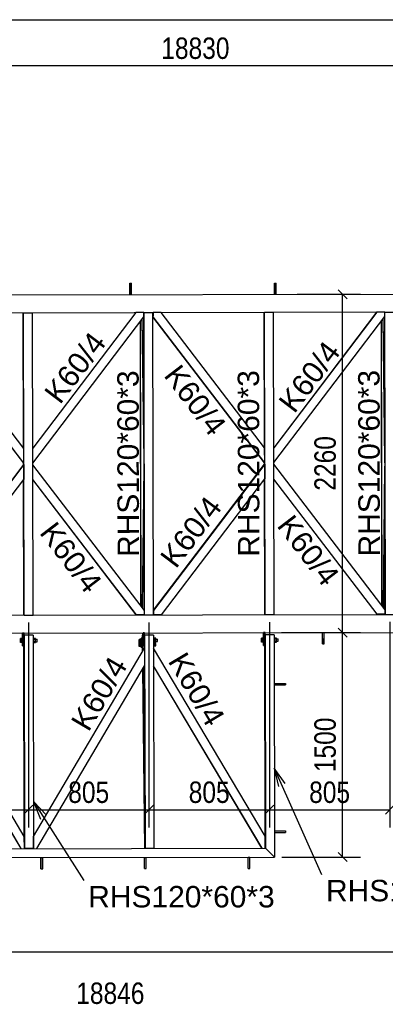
# Model space of a CAD drawing. Header units: millimetres. Extents: x 30 to 208467, y 44 to 15445.
# Tile 53 of 61: x 151776 to 154220, y 3646 to 10223. Entities that reach past the tile are written whole.
import ezdxf

# ---------------------------------------------------------------- set-up
doc = ezdxf.new("R2010")
doc.units = ezdxf.units.MM
doc.styles.add('Arial', font='ARIAL.TTF', dxfattribs={"height": 0.2})
doc.styles.add('Arial Narrow', font='ARIALN.TTF', dxfattribs={"height": 0.2})

# ---------------------------------------------------------------- blocks, each defined once
blk = doc.blocks.new('Bolt-59860 - 14199')
at = {"color": 7}
for p, q in [((151781.8, 6082.9), (151782, 6089.8)), ((151781.8, 6069), (151781.8, 6082.9)), ((151782, 6062.1), (151781.8, 6069)), ((151792.7, 6089.8), (151782, 6089.8)), ((151782, 6089.8), (151782.1, 6082.9)), ((151782.2, 6069), (151782, 6062.1)), ((151782.8, 6062.1), (151782, 6062.1)), ((151782.1, 6082.9), (151782.6, 6082.9)), ((151782.1, 6082.9), (151782.2, 6069)), ((151782.2, 6069), (151782.6, 6069)), ((151782.6, 6082.9), (151782.7, 6089.8)), ((151782.6, 6069), (151782.6, 6082.9)), ((151782.8, 6062.1), (151782.6, 6069)), ((151782.7, 6089.8), (151782.9, 6082.9)), ((151782.9, 6069), (151782.8, 6062.1)), ((151792.8, 6062.1), (151782.8, 6062.1)), ((151792.9, 6082.9), (151782.9, 6082.9)), ((151782.9, 6082.9), (151782.9, 6069)), ((151792.9, 6069.1), (151782.9, 6069)), ((151791.9, 6089.8), (151792, 6091)), ((151792, 6091), (151792, 6089.8)), ((151795.7, 6091), (151792, 6091)), ((151792, 6061), (151792, 6062.1)), ((151792, 6061), (151792.1, 6062.1)), ((151792, 6061), (151792.8, 6061)), ((151792.7, 6089.8), (151792.7, 6091)), ((151792.7, 6091), (151792.8, 6089)), ((151792.9, 6082.9), (151792.7, 6089.8)), ((151792.8, 6061), (151792.7, 6062.1)), ((151792.8, 6089), (151792.9, 6083.5)), ((151792.8, 6062.1), (151792.9, 6069.1)), ((151792.9, 6063), (151792.8, 6061)), ((151792.8, 6061), (151795.8, 6061)), ((151792.9, 6083.5), (151792.9, 6076)), ((151792.9, 6069.1), (151792.9, 6082.9)), ((151792.9, 6076), (151792.9, 6068.5)), ((151792.9, 6068.5), (151792.9, 6063)), ((151794.9, 6094.8), (151795, 6095.5)), ((151794.9, 6092.7), (151794.9, 6094.8)), ((151794.9, 6091), (151794.9, 6092.7)), ((151794.9, 6059.3), (151794.9, 6061)), ((151795, 6057.2), (151794.9, 6059.3)), ((151795, 6095.5), (151795, 6094.8)), ((151795, 6094.8), (151795, 6092.7)), ((151795, 6092.7), (151795.1, 6091)), ((151795.1, 6057.2), (151795, 6056.5)), ((151795, 6056.5), (151795, 6057.2)), ((151795.1, 6061), (151795.1, 6059.3)), ((151795.1, 6059.3), (151795.1, 6057.2)), ((151795.6, 6092.7), (151795.7, 6094.8)), ((151795.6, 6091), (151795.6, 6092.7)), ((151795.7, 6094.8), (151795.7, 6095.5)), ((151795.7, 6095.5), (151795.8, 6094.8)), ((151795.8, 6089), (151795.7, 6091)), ((151795.7, 6059.3), (151795.7, 6061)), ((151795.7, 6057.2), (151795.7, 6059.3)), ((151795.8, 6056.5), (151795.7, 6057.2)), ((151795.8, 6094.8), (151795.8, 6092.7)), ((151795.8, 6092.7), (151795.8, 6089.6)), ((151795.8, 6089.6), (151795.8, 6087.2)), ((151795.9, 6083.5), (151795.8, 6089)), ((151795.8, 6061), (151795.9, 6063)), ((151795.9, 6059.3), (151795.8, 6057.2)), ((151795.8, 6057.2), (151795.8, 6056.5)), ((151795.9, 6076), (151795.9, 6083.5)), ((151795.9, 6068.5), (151795.9, 6076)), ((151795.9, 6063), (151795.9, 6068.5)), ((151795.9, 6064.8), (151795.9, 6062.4)), ((151795.9, 6062.4), (151795.9, 6059.3)), ((151866.1, 6091.1), (151868.7, 6091.1)), ((151866.2, 6061.1), (151868.8, 6061.1)), ((151868.8, 6089.1), (151868.7, 6091.1)), ((151881.7, 6090), (151868.8, 6090)), ((151868.9, 6083.6), (151868.8, 6089.1)), ((151868.8, 6061.1), (151868.9, 6063.1)), ((151868.8, 6062.3), (151881.8, 6062.3)), ((151868.9, 6076.1), (151868.9, 6083.6)), ((151881.9, 6083.1), (151868.9, 6083.1)), ((151868.9, 6068.6), (151868.9, 6076.1)), ((151881.9, 6069.2), (151868.9, 6069.2)), ((151868.9, 6063.1), (151868.9, 6068.6)), ((151881.9, 6083.1), (151881.7, 6090)), ((151881.8, 6062.3), (151881.9, 6069.2)), ((151881.9, 6084.2), (151892.7, 6084.2)), ((151881.9, 6069.2), (151881.9, 6083.1)), ((151881.9, 6068.2), (151892.8, 6068.2)), ((151892.8, 6083.1), (151892.7, 6084.2)), ((151892.8, 6080.2), (151892.8, 6083.1)), ((151892.8, 6076.2), (151892.8, 6080.2)), ((151892.8, 6072.2), (151892.8, 6076.2)), ((151892.8, 6069.3), (151892.8, 6072.2)), ((151892.8, 6068.2), (151892.8, 6069.3))]:
    blk.add_line(p, q, dxfattribs=at)
blk = doc.blocks.new('Part-14271 - 14199')
at = {"color": 7}
for p, q in [((154192.9, 8269.5), (154192.9, 8270.5)), ((154193.9, 8269.5), (154193.9, 8270.5)), ((154196.5, 6310.2), (154193, 8210.8)), ((154197.5, 6308.9), (154194, 8212.1)), ((154196.6, 6250.5), (154196.6, 6251.5)), ((154197.6, 6250.5), (154197.6, 6251.5))]:
    blk.add_line(p, q, dxfattribs=at)
blk = doc.blocks.new('Part-59806 - 14199')
at = {"color": 7}
for p, q in [((152671, 6112.6), (152611, 6112.5)), ((152611, 6112.5), (152613.7, 4687.5)), ((152671, 6112.6), (152673.7, 4687.6)), ((152609.6, 6025.1), (152609.6, 6042.5)), ((152612.1, 4687.5), (152609.9, 5906)), ((152673.7, 4687.6), (152613.7, 4687.5))]:
    blk.add_line(p, q, dxfattribs=at)
blk = doc.blocks.new('Part-14633 - 14199')
at = {"color": 7}
for p, q in [((152670.7, 6277.9), (153412.7, 7254.2)), ((153413.4, 7254.2), (152671.3, 6277.7)), ((153412.7, 7254.2), (153413.4, 7254.2)), ((153413.4, 7254.2), (153413.6, 7155.2)), ((152724.6, 6248.7), (153413.6, 7155.2)), ((152670.7, 6277.7), (152671.3, 6277.7)), ((152670.7, 6271.1), (152671.3, 6271.1)), ((152670.7, 6248.6), (152671.3, 6248.6)), ((152671.3, 6277.7), (152671.4, 6248.6)), ((152671.3, 6248.6), (152671.3, 6271.1)), ((152724.6, 6248.7), (152671.3, 6248.6))]:
    blk.add_line(p, q, dxfattribs=at)
blk = doc.blocks.new('Part-14228 - 14199')
at = {"color": 7}
for p, q in [((152605.5, 8266.5), (152605.5, 8267.5)), ((152609.2, 6277.8), (152605.5, 8237.2)), ((152607, 8267.5), (152667, 8267.6)), ((152610.7, 6247.5), (152607, 8267.5)), ((152670.7, 6247.6), (152667, 8267.6)), ((152609.2, 6247.5), (152609.2, 6248.5)), ((152610.7, 6247.5), (152670.7, 6247.6))]:
    blk.add_line(p, q, dxfattribs=at)
blk = doc.blocks.new('Part-14229 - 14199')
at = {"color": 7}
for p, q in [((154215.3, 8269.5), (154215.3, 8270.5)), ((154219, 6280.8), (154215.4, 8240.2)), ((154216.8, 8270.5), (154276.8, 8270.6)), ((154220.6, 6250.5), (154216.8, 8270.5)), ((154280.6, 6250.6), (154276.8, 8270.6)), ((154219.1, 6250.5), (154219.1, 6251.5)), ((154220.6, 6250.5), (154280.6, 6250.6))]:
    blk.add_line(p, q, dxfattribs=at)
blk = doc.blocks.new('Part-14270 - 14199')
at = {"color": 7}
for p, q in [((152583, 8266.5), (152583, 8267.5)), ((152584, 8266.5), (152584, 8267.5)), ((152586.7, 6307.2), (152583.1, 8207.8)), ((152587.7, 6305.8), (152584.1, 8209.1)), ((152586.8, 6247.5), (152586.8, 6248.5)), ((152587.8, 6247.5), (152587.8, 6248.5))]:
    blk.add_line(p, q, dxfattribs=at)
blk = doc.blocks.new('Part-59978 - 14199')
at = {"color": 7}
for p, q in [((153476.5, 5789.1), (153551.5, 5789.3)), ((153476.5, 5789.1), (153476.6, 5779.1)), ((153551.5, 5789.3), (153551.5, 5779.3)), ((153476.6, 5779.1), (153551.5, 5779.3))]:
    blk.add_line(p, q, dxfattribs=at)
blk = doc.blocks.new('Part-14445 - 14199')
at = {"color": 7}
for p, q in [((149084.5, 6240.9), (161804.7, 6264.7)), ((149084.8, 6120.9), (161804.9, 6144.7))]:
    blk.add_line(p, q, dxfattribs=at)
blk = doc.blocks.new('Part-59839 - 14199')
at = {"color": 7}
for p, q in [((151868.6, 4767.6), (152610, 6025.7)), ((151869.2, 4767.4), (152610.8, 6025.7)), ((152610, 6025.7), (152610.8, 6025.7)), ((152610.8, 6025.7), (152611, 5907.9)), ((151891, 4686.2), (152611, 5907.9)), ((151868.6, 4767.4), (151869.2, 4767.4)), ((151868.6, 4759.5), (151869.1, 4759.5)), ((151869.1, 4759.5), (151869.3, 4686.1)), ((151869.3, 4686.1), (151869.2, 4767.4))]:
    blk.add_line(p, q, dxfattribs=at)
blk = doc.blocks.new('Part-14383 - 14199')
at = {"color": 7}
for p, q in [((152597.9, 6292.5), (152607.4, 7237.3)), ((152607.5, 7149.4), (152607.4, 7237.3)), ((152598.9, 6291.1), (152607.5, 7149.4)), ((152598, 6247.5), (152598, 6248.5)), ((152598.5, 6247.5), (152598.5, 6248.5))]:
    blk.add_line(p, q, dxfattribs=at)
blk = doc.blocks.new('Part-14384 - 14199')
at = {"color": 7}
for p, q in [((152594.3, 8266.5), (152594.3, 8267.5)), ((152607.3, 7277.8), (152594.3, 8222.5)), ((152594.8, 8266.5), (152594.7, 8267.5)), ((152607.1, 7365.7), (152595.3, 8223.9)), ((152607.3, 7277.8), (152607.1, 7365.7))]:
    blk.add_line(p, q, dxfattribs=at)
blk = doc.blocks.new('Part-14393 - 14199')
at = {"color": 7}
for p, q in [((154207.8, 6295.5), (154217.2, 7240.3)), ((154217.4, 7152.4), (154217.2, 7240.3)), ((154208.8, 6294.1), (154217.4, 7152.4)), ((154207.9, 6250.5), (154207.9, 6251.5)), ((154208.4, 6250.5), (154208.4, 6251.5))]:
    blk.add_line(p, q, dxfattribs=at)
blk = doc.blocks.new('Part-14394 - 14199')
at = {"color": 7}
for p, q in [((154204.1, 8269.5), (154204.1, 8270.5)), ((154217.2, 7280.8), (154204.2, 8225.5)), ((154204.6, 8269.5), (154204.6, 8270.5)), ((154217, 7368.7), (154205.2, 8226.9)), ((154217.2, 7280.8), (154217, 7368.7))]:
    blk.add_line(p, q, dxfattribs=at)
blk = doc.blocks.new('Part-59859 - 14199')
at = {"color": 7}
for p, q in [((151794.7, 6041), (151794.5, 6126)), ((151806, 6126), (151796, 6126)), ((151796, 6126), (151796.2, 6041)), ((151806.2, 6041), (151806, 6126)), ((151794.7, 6041), (151806.2, 6041))]:
    blk.add_line(p, q, dxfattribs=at)
blk = doc.blocks.new('Part-14614 - 14199')
at = {"color": 7}
for p, q in [((151060.8, 6274.9), (151802.8, 7251.2)), ((151803.6, 7251.2), (151061.4, 6274.7)), ((151802.8, 7251.2), (151803.6, 7251.2)), ((151803.6, 7251.2), (151803.7, 7152.2)), ((151114.8, 6245.7), (151803.7, 7152.2)), ((151060.8, 6274.7), (151061.4, 6274.7)), ((151060.8, 6268.1), (151061.4, 6268.1)), ((151061.4, 6274.7), (151061.5, 6245.6)), ((151061.4, 6245.6), (151061.4, 6268.1)), ((151060.9, 6245.6), (151061.4, 6245.6)), ((151114.8, 6245.7), (151061.4, 6245.6))]:
    blk.add_line(p, q, dxfattribs=at)
blk = doc.blocks.new('Part-14632 - 14199')
at = {"color": 7}
for p, q in [((153412.1, 7364.3), (153410.4, 8269)), ((153411.9, 8269), (153471.9, 8269.1)), ((153415.7, 6249), (153411.9, 8269)), ((153475.7, 6249.1), (153471.9, 8269.1)), ((153412.3, 7253.7), (153412.3, 7264.4)), ((153414.2, 6249), (153412.5, 7153.7)), ((153415.7, 6249), (153475.7, 6249.1))]:
    blk.add_line(p, q, dxfattribs=at)
blk = doc.blocks.new('Bolt-59869 - 14199')
at = {"color": 7}
for p, q in [((152574.8, 6047.5), (152574.9, 6059.9)), ((152574.9, 6059.9), (152575.1, 6060.8)), ((152575.1, 6060.8), (152575.3, 6060.8)), ((152575.1, 6060.8), (152575.2, 6049.3)), ((152575.2, 6069.7), (152575.3, 6082.1)), ((152575.3, 6058.2), (152575.2, 6069.7)), ((152575.3, 6082.1), (152575.4, 6083)), ((152575.5, 6059.1), (152575.3, 6058.2)), ((152585.3, 6058.2), (152575.3, 6058.2)), ((152585.4, 6083), (152575.4, 6083)), ((152575.4, 6083), (152575.6, 6071.5)), ((152575.6, 6071.5), (152575.5, 6059.1)), ((152585.5, 6059.1), (152575.5, 6059.1)), ((152585.6, 6071.5), (152575.6, 6071.5)), ((152585.1, 6058.2), (152585.2, 6056.7)), ((152585.2, 6049.3), (152585.1, 6058.2)), ((152585.2, 6056.7), (152585.2, 6049.4)), ((152585.3, 6083.1), (152585.3, 6085.6)), ((152585.3, 6085.6), (152585.4, 6084.1)), ((152585.3, 6085.6), (152588.3, 6085.6)), ((152585.3, 6083), (152585.3, 6083.1)), ((152585.5, 6059.1), (152585.3, 6058.2)), ((152585.3, 6057.2), (152585.3, 6058.2)), ((152585.4, 6055.6), (152585.3, 6057.2)), ((152585.4, 6084.1), (152585.5, 6078.9)), ((152585.6, 6071.5), (152585.4, 6083)), ((152585.5, 6058.1), (152585.4, 6055.6)), ((152585.4, 6055.6), (152588.4, 6055.7)), ((152585.5, 6078.9), (152585.6, 6071.6)), ((152585.5, 6059.1), (152585.6, 6071.5)), ((152585.6, 6064), (152585.5, 6058.1)), ((152585.6, 6071.6), (152585.6, 6064)), ((152588.2, 6086.8), (152588.3, 6088.3)), ((152588.2, 6085.6), (152588.2, 6086.8)), ((152588.2, 6049.4), (152588.2, 6055.7)), ((152588.3, 6088.3), (152588.4, 6086.8)), ((152588.3, 6088.3), (152598.3, 6088.3)), ((152588.4, 6084.1), (152588.3, 6085.6)), ((152588.4, 6086.8), (152588.4, 6085.1)), ((152588.5, 6078.9), (152588.4, 6084.1)), ((152588.4, 6055.7), (152588.5, 6058.1)), ((152588.4, 6054.4), (152588.4, 6055.7)), ((152588.5, 6053), (152588.4, 6054.4)), ((152588.6, 6071.6), (152588.5, 6078.9)), ((152588.5, 6078.6), (152598.4, 6078.6)), ((152588.5, 6058.1), (152588.6, 6064)), ((152588.5, 6056.4), (152598, 6056.4)), ((152588.6, 6054.4), (152588.5, 6053)), ((152588.5, 6053), (152598.5, 6053)), ((152588.6, 6064), (152588.6, 6071.6)), ((152588.6, 6066.4), (152588.6, 6064.1)), ((152588.6, 6064.1), (152588.6, 6060.4)), ((152588.6, 6062.6), (152598.4, 6062.7)), ((152588.6, 6060.4), (152588.6, 6057)), ((152588.6, 6057), (152588.6, 6054.4)), ((152597.8, 6062.7), (152597.8, 6062.1)), ((152597.8, 6062.1), (152597.8, 6058.6)), ((152597.8, 6058.6), (152597.8, 6056.4)), ((152597.9, 6056.4), (152598, 6057.6)), ((152598, 6062), (152598, 6062.7)), ((152598.2, 6045.4), (152598, 6062)), ((152598, 6057.6), (152598, 6057.9)), ((152598, 6057.9), (152598, 6057.4)), ((152598, 6057.4), (152598.1, 6055.9)), ((152598.1, 6055.9), (152598.1, 6053.7)), ((152598.1, 6053.7), (152598.1, 6051)), ((152598.1, 6051), (152598.1, 6048.1)), ((152598.3, 6088.3), (152598.2, 6086.9)), ((152598.2, 6086.9), (152598.2, 6084.2)), ((152598.2, 6084.2), (152598.2, 6080.8)), ((152598.2, 6080.8), (152598.2, 6078.6)), ((152598.4, 6086.9), (152598.3, 6088.3)), ((152598.3, 6079.8), (152598.4, 6080.1)), ((152598.3, 6078.6), (152598.3, 6079.8)), ((152598.3, 6062.7), (152598.4, 6057)), ((152598.4, 6061.7), (152598.3, 6062.7)), ((152598.4, 6084.2), (152598.4, 6086.9)), ((152598.6, 6067.6), (152598.4, 6084.2)), ((152598.4, 6080.1), (152598.4, 6079.5)), ((152598.4, 6079.5), (152598.4, 6078.1)), ((152598.4, 6078.1), (152598.5, 6075.9)), ((152598.5, 6062.7), (152598.4, 6061.5)), ((152598.4, 6061.1), (152598.4, 6061.7)), ((152598.4, 6061.5), (152598.4, 6061.1)), ((152598.4, 6057), (152598.4, 6054.4)), ((152598.4, 6054.4), (152598.5, 6053)), ((152598.5, 6075.9), (152598.5, 6073.2)), ((152598.5, 6073.2), (152598.5, 6070.3)), ((152598.5, 6070.3), (152598.5, 6067.3)), ((152598.5, 6067.3), (152598.5, 6064.7)), ((152598.5, 6064.7), (152598.5, 6062.7)), ((152598.5, 6053), (152598.6, 6054.4)), ((152598.6, 6064.2), (152598.6, 6067.6)), ((152598.6, 6060.5), (152598.6, 6064.2)), ((152598.6, 6057), (152598.6, 6060.5)), ((152598.6, 6054.4), (152598.6, 6057)), ((152674.4, 6083.2), (152671, 6083.2)), ((152674.6, 6071.7), (152671.1, 6071.7)), ((152671.1, 6059.2), (152674.5, 6059.3)), ((152674.3, 6058.4), (152671.1, 6058.4)), ((152674.1, 6058.4), (152674.2, 6049.5)), ((152674.1, 6056.6), (152685, 6056.6)), ((152674.5, 6059.3), (152674.3, 6058.4)), ((152674.6, 6071.7), (152674.4, 6083.2)), ((152674.5, 6078.8), (152685.4, 6078.8)), ((152674.5, 6059.3), (152674.6, 6071.7)), ((152674.5, 6062.8), (152685.4, 6062.8)), ((152685, 6055.8), (152685, 6056.6)), ((152685.1, 6053), (152685, 6055.8)), ((152685.1, 6049.1), (152685.1, 6053)), ((152685.4, 6078), (152685.4, 6078.8)), ((152685.5, 6075.2), (152685.4, 6078)), ((152685.4, 6062.8), (152685.5, 6064.1)), ((152685.5, 6071.3), (152685.5, 6075.2)), ((152685.5, 6067.3), (152685.5, 6071.3)), ((152685.5, 6064.1), (152685.5, 6067.3)), ((152575, 6036), (152574.8, 6047.5)), ((152575.1, 6036.9), (152575, 6036)), ((152585, 6036), (152575, 6036)), ((152575.2, 6049.3), (152575.1, 6036.9)), ((152585.1, 6036.9), (152575.1, 6036.9)), ((152585.2, 6049.3), (152575.2, 6049.3)), ((152584.9, 6035), (152584.9, 6036)), ((152585, 6033.5), (152584.9, 6035)), ((152585.1, 6036.9), (152585, 6036)), ((152585.1, 6035.9), (152585, 6033.5)), ((152585, 6033.5), (152588, 6033.5)), ((152585.1, 6036.9), (152585.2, 6049.3)), ((152585.2, 6041.8), (152585.1, 6035.9)), ((152585.2, 6049.4), (152585.2, 6041.8)), ((152588, 6033.5), (152588.1, 6036)), ((152588, 6032.2), (152588, 6033.5)), ((152588.1, 6030.8), (152588, 6032.2)), ((152588.1, 6036), (152588.2, 6041.8)), ((152588.2, 6032.2), (152588.1, 6030.8)), ((152588.1, 6030.8), (152598.1, 6030.8)), ((152588.2, 6041.8), (152588.2, 6049.4)), ((152588.2, 6044.2), (152588.2, 6042)), ((152588.2, 6042), (152588.2, 6038.2)), ((152588.2, 6040.4), (152598, 6040.5)), ((152588.2, 6038.2), (152588.2, 6034.8)), ((152588.2, 6034.8), (152588.2, 6032.2)), ((152597.9, 6040.5), (152598, 6034.9)), ((152598, 6039.5), (152598, 6040.5)), ((152598, 6039), (152598, 6039.5)), ((152598.1, 6039.3), (152598, 6039)), ((152598, 6034.9), (152598, 6032.2)), ((152598, 6032.2), (152598.1, 6030.8)), ((152598.1, 6048.1), (152598.1, 6045.2)), ((152598.1, 6045.2), (152598.1, 6042.6)), ((152598.1, 6042.6), (152598.1, 6040.5)), ((152598.1, 6040.5), (152598.1, 6039.3)), ((152598.1, 6030.8), (152598.2, 6032.2)), ((152598.2, 6042), (152598.2, 6045.4)), ((152598.2, 6038.3), (152598.2, 6042)), ((152598.2, 6034.8), (152598.2, 6038.3)), ((152598.2, 6032.2), (152598.2, 6034.8)), ((152671.1, 6049.5), (152674.2, 6049.5)), ((152671.1, 6037.1), (152674.1, 6037.1)), ((152673.9, 6036.2), (152671.1, 6036.2)), ((152674.1, 6037.1), (152673.9, 6036.2)), ((152674.2, 6049.5), (152674.1, 6037.1)), ((152674.1, 6040.6), (152685, 6040.6)), ((152685, 6040.6), (152685.1, 6042)), ((152685.1, 6045.1), (152685.1, 6049.1)), ((152685.1, 6042), (152685.1, 6045.1))]:
    blk.add_line(p, q, dxfattribs=at)
blk = doc.blocks.new('Part-59853 - 14199')
at = {"color": 7}
for p, q in [((153404.5, 6044), (153404.4, 6129)), ((153415.9, 6129), (153405.9, 6129)), ((153405.9, 6129), (153406.1, 6044)), ((153416.1, 6044), (153415.9, 6129)), ((153404.5, 6044), (153416.1, 6044))]:
    blk.add_line(p, q, dxfattribs=at)
blk = doc.blocks.new('Part-14616 - 14199')
at = {"color": 7}
for p, q in [((152551.6, 8266.4), (151863.7, 7361.4)), ((152552.3, 8266.4), (151863.7, 7360.4)), ((151863.9, 7261.5), (152605.7, 8237.4)), ((152605.6, 8266.5), (152551.6, 8266.4)), ((152605.7, 8237.4), (152605.6, 8266.5))]:
    blk.add_line(p, q, dxfattribs=at)
blk = doc.blocks.new('Part-14613 - 14199')
at = {"color": 7}
for p, q in [((151802.2, 7361.3), (151800.5, 8266)), ((151802, 8266), (151862, 8266.1)), ((151805.8, 6246), (151802, 8266)), ((151865.8, 6246.1), (151862, 8266.1)), ((151802.4, 7250.7), (151802.4, 7261.4)), ((151804.3, 6246), (151802.6, 7150.7)), ((151805.8, 6246), (151865.8, 6246.1))]:
    blk.add_line(p, q, dxfattribs=at)
blk = doc.blocks.new('Part-14615 - 14199')
at = {"color": 7}
for p, q in [((151057.1, 8263.6), (151057.7, 8263.6)), ((151057.7, 8241.1), (151057.2, 8241.1)), ((151057.8, 8234.5), (151057.2, 8234.5)), ((151802.8, 7260.9), (151057.2, 8234.4)), ((151111, 8263.7), (151057.7, 8263.6)), ((151057.8, 8234.5), (151057.7, 8263.6)), ((151057.7, 8263.6), (151057.7, 8263.6)), ((151057.7, 8263.6), (151057.7, 8241.1)), ((151803.5, 7260.9), (151057.8, 8234.5)), ((151803.4, 7359.8), (151111, 8263.7)), ((151803.5, 7260.9), (151803.4, 7359.8)), ((151802.8, 7260.9), (151803.5, 7260.9))]:
    blk.add_line(p, q, dxfattribs=at)
blk = doc.blocks.new('Part-14617 - 14199')
at = {"color": 7}
for p, q in [((152609.3, 6277.6), (151863.9, 7250.8)), ((152556.1, 6248.4), (151864.1, 7151.9)), ((152555.3, 6248.4), (151864.1, 7150.9)), ((152609.4, 6248.5), (152555.3, 6248.4)), ((152609.4, 6248.5), (152609.3, 6277.6))]:
    blk.add_line(p, q, dxfattribs=at)
blk = doc.blocks.new('Part-14634 - 14199')
at = {"color": 7}
for p, q in [((152667, 8266.6), (152667.5, 8266.6)), ((152667.6, 8244.1), (152667, 8244.1)), ((152667.6, 8237.5), (152667, 8237.5)), ((153412.6, 7263.9), (152667, 8237.4)), ((152667.6, 8266.6), (152667.5, 8266.6)), ((152667.5, 8266.6), (152667.6, 8244.1)), ((152720.9, 8266.7), (152667.6, 8266.6)), ((152667.6, 8237.5), (152667.6, 8266.6)), ((153413.4, 7263.9), (152667.6, 8237.5)), ((153413.2, 7362.8), (152720.9, 8266.7)), ((153413.4, 7263.9), (153413.2, 7362.8)), ((153412.6, 7263.9), (153413.4, 7263.9))]:
    blk.add_line(p, q, dxfattribs=at)
blk = doc.blocks.new('Part-14635 - 14199')
at = {"color": 7}
for p, q in [((154161.4, 8269.4), (153473.6, 7364.4)), ((154162.2, 8269.4), (153473.6, 7363.4)), ((153473.8, 7264.5), (154215.5, 8240.4)), ((154215.5, 8269.5), (154161.4, 8269.4)), ((154215.5, 8240.4), (154215.5, 8269.5))]:
    blk.add_line(p, q, dxfattribs=at)
blk = doc.blocks.new('Part-14636 - 14199')
at = {"color": 7}
for p, q in [((154219.2, 6280.6), (153473.8, 7253.8)), ((154166, 6251.4), (153474, 7154.9)), ((154165.2, 6251.4), (153474, 7153.9)), ((154219.2, 6251.5), (154165.2, 6251.4)), ((154219.2, 6251.5), (154219.2, 6280.6))]:
    blk.add_line(p, q, dxfattribs=at)
blk = doc.blocks.new('Part-60523 - 14199')
at = {"color": 7}
for p, q in [((149080.6, 8380.9), (162365.5, 8405.7)), ((149080.8, 8260.9), (162365.7, 8285.7))]:
    blk.add_line(p, q, dxfattribs=at)
blk = doc.blocks.new('Part-59834 - 14199')
at = {"color": 7}
for p, q in [((151866.1, 6111.1), (151806.1, 6111)), ((151806.1, 6111), (151808.7, 4686)), ((151866.1, 6111.1), (151868.7, 4686.1)), ((151807, 4767.5), (151804.7, 6041)), ((151868.7, 4686.1), (151808.7, 4686))]:
    blk.add_line(p, q, dxfattribs=at)
blk = doc.blocks.new('Part-59892 - 14199')
at = {"color": 7}
for p, q in [((151918.4, 4551.2), (151918.3, 4626.2)), ((151919.8, 4626.2), (151929.8, 4626.2)), ((151920, 4551.2), (151919.8, 4626.2)), ((151930, 4551.2), (151929.8, 4626.2)), ((151918.4, 4551.2), (151930, 4551.2))]:
    blk.add_line(p, q, dxfattribs=at)
blk = doc.blocks.new('Part-59318 - 14199')
at = {"color": 7}
for p, q in [((153799.4, 6054.7), (153799.2, 6129.7)), ((153800.8, 6129.7), (153810.8, 6129.8)), ((153800.9, 6054.7), (153800.8, 6129.7)), ((153810.9, 6054.8), (153810.8, 6129.8)), ((153799.4, 6054.7), (153810.9, 6054.8))]:
    blk.add_line(p, q, dxfattribs=at)
blk = doc.blocks.new('Part-60345 - 14199')
at = {"color": 7}
for p, q in [((153478.4, 4804.1), (153553.4, 4804.3)), ((153478.4, 4804.1), (153478.4, 4794.1)), ((153553.4, 4804.3), (153553.4, 4794.3)), ((153478.4, 4794.1), (153553.4, 4794.3))]:
    blk.add_line(p, q, dxfattribs=at)
blk = doc.blocks.new('Part-60593 - 14199')
at = {"color": 7}
for p, q in [((152512.7, 8462.3), (152524.2, 8462.4)), ((152512.8, 8387.3), (152512.7, 8462.3)), ((152514.3, 8387.3), (152514.2, 8462.3)), ((152524.3, 8387.4), (152524.2, 8462.4)), ((152514.3, 8387.3), (152524.3, 8387.4))]:
    blk.add_line(p, q, dxfattribs=at)
blk = doc.blocks.new('Part-59840 - 14199')
at = {"color": 7}
for p, q in [((153417.1, 4770.3), (152671.2, 6025.2)), ((153395.6, 4689), (152671.4, 5907.4)), ((153394.8, 4689), (152671.4, 5906.1)), ((153417.2, 4689), (153417.1, 4770.3))]:
    blk.add_line(p, q, dxfattribs=at)
blk = doc.blocks.new('Part-59856 - 14199')
at = {"color": 7}
for p, q in [((152599.6, 6042.5), (152599.4, 6127.5)), ((152611, 6127.5), (152601, 6127.5)), ((152601, 6127.5), (152601.1, 6042.5)), ((152611.1, 6042.5), (152611, 6127.5)), ((152599.6, 6042.5), (152611.1, 6042.5))]:
    blk.add_line(p, q, dxfattribs=at)
blk = doc.blocks.new('Part-59895 - 14199')
at = {"color": 7}
for p, q in [((153302.3, 4553.8), (153302.2, 4628.8)), ((153303.7, 4628.8), (153313.7, 4628.8)), ((153303.9, 4553.8), (153303.7, 4628.8)), ((153313.8, 4553.8), (153313.7, 4628.8)), ((153302.3, 4553.8), (153313.8, 4553.8))]:
    blk.add_line(p, q, dxfattribs=at)
blk = doc.blocks.new('Part-59829 - 14199')
at = {"color": 7}
for p, q in [((153475.9, 6114.1), (153415.9, 6114)), ((153415.9, 6114), (153418.6, 4689)), ((153475.9, 6114.1), (153478.7, 4629.1)), ((153416.9, 4770.5), (153414.5, 6044)), ((153478.7, 4629.1), (153418.6, 4689))]:
    blk.add_line(p, q, dxfattribs=at)
blk = doc.blocks.new('Part-59830 - 14199')
at = {"color": 7}
for p, q in [((151063.8, 4684.6), (151003.9, 4624.5)), ((151063.8, 4684.6), (153418.6, 4689)), ((153418.6, 4689), (153478.7, 4629.1)), ((151003.9, 4624.5), (151002.4, 4624.5)), ((151003.9, 4624.5), (153478.7, 4629.1))]:
    blk.add_line(p, q, dxfattribs=at)
blk = doc.blocks.new('Part-59837 - 14199')
at = {"color": 7}
for p, q in [((152599.5, 6112.5), (152596.9, 6112.5)), ((152598, 6005.3), (152596.9, 6112.5)), ((152599.5, 6007.9), (152598.4, 6112.5)), ((152611.6, 4687.5), (152599.2, 5887.9)), ((152611.9, 4807.8), (152600.7, 5890.5)), ((152612.1, 4687.5), (152611.9, 4807.8))]:
    blk.add_line(p, q, dxfattribs=at)
blk = doc.blocks.new('Part-59838 - 14199')
at = {"color": 7}
for p, q in [((151807.2, 4767.3), (151061.3, 6022.2)), ((151785.7, 4686), (151061.5, 5904.4)), ((151785, 4686), (151061.5, 5903.1)), ((151807.3, 4686), (151807.2, 4767.3))]:
    blk.add_line(p, q, dxfattribs=at)
blk = doc.blocks.new('Bolt-59854 - 14199')
at = {"color": 7}
for p, q in [((153391.7, 6085.9), (153391.8, 6092.8)), ((153391.7, 6072), (153391.7, 6085.9)), ((153391.9, 6065.1), (153391.7, 6072)), ((153402.6, 6092.9), (153391.8, 6092.8)), ((153391.8, 6092.8), (153392, 6085.9)), ((153392, 6072), (153391.9, 6065.1)), ((153392.6, 6065.1), (153391.9, 6065.1)), ((153392, 6085.9), (153392.5, 6085.9)), ((153392, 6085.9), (153392, 6072)), ((153392, 6072), (153392.5, 6072)), ((153392.5, 6085.9), (153392.6, 6092.8)), ((153392.5, 6072), (153392.5, 6085.9)), ((153392.6, 6065.1), (153392.5, 6072)), ((153392.6, 6092.8), (153392.8, 6085.9)), ((153392.8, 6072), (153392.6, 6065.1)), ((153402.6, 6065.1), (153392.6, 6065.1)), ((153402.8, 6085.9), (153392.8, 6085.9)), ((153392.8, 6085.9), (153392.8, 6072)), ((153402.8, 6072.1), (153392.8, 6072)), ((153401.8, 6092.8), (153401.8, 6094)), ((153401.8, 6094), (153401.9, 6092.8)), ((153405.6, 6094), (153401.8, 6094)), ((153401.9, 6064), (153401.8, 6065.1)), ((153401.9, 6064), (153401.9, 6065.1)), ((153401.9, 6064), (153402.6, 6064)), ((153402.5, 6092.9), (153402.6, 6094)), ((153402.6, 6094), (153402.7, 6092)), ((153402.8, 6085.9), (153402.6, 6092.9)), ((153402.6, 6065.1), (153402.8, 6072.1)), ((153402.7, 6066), (153402.6, 6064)), ((153402.6, 6064), (153402.6, 6065.1)), ((153402.6, 6064), (153405.6, 6064)), ((153402.7, 6092), (153402.8, 6086.5)), ((153402.8, 6071.5), (153402.7, 6066)), ((153402.8, 6086.5), (153402.8, 6079)), ((153402.8, 6072.1), (153402.8, 6085.9)), ((153402.8, 6079), (153402.8, 6071.5)), ((153404.7, 6095.7), (153404.8, 6097.8)), ((153404.7, 6094), (153404.7, 6095.7)), ((153404.8, 6097.8), (153404.8, 6098.5)), ((153404.8, 6098.5), (153404.9, 6097.8)), ((153404.8, 6062.3), (153404.8, 6064)), ((153404.8, 6060.2), (153404.8, 6062.3)), ((153404.9, 6059.5), (153404.8, 6060.2)), ((153404.9, 6097.8), (153404.9, 6095.7)), ((153404.9, 6095.7), (153404.9, 6094)), ((153405, 6062.3), (153404.9, 6060.2)), ((153404.9, 6060.2), (153404.9, 6059.5)), ((153405, 6064), (153405, 6062.3)), ((153405.5, 6097.8), (153405.6, 6098.5)), ((153405.5, 6095.7), (153405.5, 6097.8)), ((153405.5, 6094), (153405.5, 6095.7)), ((153405.6, 6062.3), (153405.5, 6064)), ((153405.6, 6098.5), (153405.6, 6097.8)), ((153405.6, 6097.8), (153405.7, 6095.7)), ((153405.7, 6092), (153405.6, 6094)), ((153405.6, 6064), (153405.7, 6066)), ((153405.6, 6060.2), (153405.6, 6062.3)), ((153405.7, 6059.5), (153405.6, 6060.2)), ((153405.7, 6095.7), (153405.7, 6092.6)), ((153405.7, 6092.6), (153405.7, 6090.2)), ((153405.8, 6086.5), (153405.7, 6092)), ((153405.7, 6066), (153405.8, 6071.5)), ((153405.8, 6065.4), (153405.7, 6062.3)), ((153405.7, 6062.3), (153405.7, 6060.2)), ((153405.7, 6060.2), (153405.7, 6059.5)), ((153405.8, 6079), (153405.8, 6086.5)), ((153405.8, 6071.5), (153405.8, 6079)), ((153405.8, 6067.8), (153405.8, 6065.4)), ((153476, 6094.1), (153478.6, 6094.1)), ((153476, 6064.1), (153478.6, 6064.1)), ((153478.7, 6092.1), (153478.6, 6094.1)), ((153491.6, 6093), (153478.6, 6093)), ((153478.6, 6064.1), (153478.7, 6066.1)), ((153478.8, 6086.6), (153478.7, 6092.1)), ((153478.7, 6066.1), (153478.8, 6071.6)), ((153478.7, 6065.3), (153491.6, 6065.3)), ((153478.8, 6079.1), (153478.8, 6086.6)), ((153491.7, 6086.1), (153478.8, 6086.1)), ((153478.8, 6071.6), (153478.8, 6079.1)), ((153491.8, 6072.2), (153478.8, 6072.2)), ((153491.7, 6086.1), (153491.6, 6093)), ((153491.6, 6065.3), (153491.8, 6072.2)), ((153491.7, 6087.2), (153502.6, 6087.2)), ((153491.8, 6072.2), (153491.7, 6086.1)), ((153491.8, 6071.2), (153502.6, 6071.2)), ((153502.6, 6086.1), (153502.6, 6087.2)), ((153502.7, 6083.2), (153502.6, 6086.1)), ((153502.6, 6071.2), (153502.7, 6072.3)), ((153502.7, 6079.2), (153502.7, 6083.2)), ((153502.7, 6075.2), (153502.7, 6079.2)), ((153502.7, 6072.3), (153502.7, 6075.2))]:
    blk.add_line(p, q, dxfattribs=at)
blk = doc.blocks.new('Bolt-59857 - 14199')
at = {"color": 7}
for p, q in [((152586.8, 6084.4), (152586.9, 6091.3)), ((152586.8, 6070.5), (152586.8, 6084.4)), ((152586.9, 6063.6), (152586.8, 6070.5)), ((152597.7, 6091.4), (152586.9, 6091.3)), ((152586.9, 6091.3), (152587.1, 6084.4)), ((152587.1, 6070.5), (152586.9, 6063.6)), ((152587.7, 6063.6), (152586.9, 6063.6)), ((152587.1, 6084.4), (152587.5, 6084.4)), ((152587.1, 6084.4), (152587.1, 6070.5)), ((152587.1, 6070.5), (152587.5, 6070.5)), ((152587.5, 6084.4), (152587.7, 6091.3)), ((152587.5, 6070.5), (152587.5, 6084.4)), ((152587.7, 6063.6), (152587.5, 6070.5)), ((152587.7, 6091.3), (152587.8, 6084.4)), ((152587.8, 6070.5), (152587.7, 6063.6)), ((152597.7, 6063.6), (152587.7, 6063.6)), ((152597.8, 6084.4), (152587.8, 6084.4)), ((152587.8, 6084.4), (152587.8, 6070.5)), ((152597.8, 6070.6), (152587.8, 6070.5)), ((152596.8, 6091.3), (152596.9, 6092.5)), ((152596.9, 6092.5), (152596.9, 6091.3)), ((152600.7, 6092.5), (152596.9, 6092.5)), ((152596.9, 6062.5), (152596.9, 6063.6)), ((152596.9, 6062.5), (152597, 6063.6)), ((152596.9, 6062.5), (152597.7, 6062.5)), ((152597.6, 6091.4), (152597.7, 6092.5)), ((152597.7, 6092.5), (152597.8, 6090.5)), ((152597.8, 6084.4), (152597.7, 6091.4)), ((152597.7, 6063.6), (152597.8, 6070.6)), ((152597.8, 6064.5), (152597.7, 6062.5)), ((152597.7, 6062.5), (152597.7, 6063.6)), ((152597.7, 6062.5), (152600.7, 6062.5)), ((152597.8, 6090.5), (152597.8, 6085)), ((152597.8, 6085), (152597.9, 6077.5)), ((152597.8, 6070.6), (152597.8, 6084.4)), ((152597.9, 6070), (152597.8, 6064.5)), ((152597.9, 6077.5), (152597.9, 6070)), ((152599.8, 6096.3), (152599.9, 6097)), ((152599.8, 6094.2), (152599.8, 6096.3)), ((152599.8, 6092.5), (152599.8, 6094.2)), ((152599.9, 6060.8), (152599.8, 6062.5)), ((152599.9, 6097), (152599.9, 6096.3)), ((152599.9, 6096.3), (152600, 6094.2)), ((152599.9, 6058.7), (152599.9, 6060.8)), ((152600, 6058), (152599.9, 6058.7)), ((152600, 6094.2), (152600, 6092.5)), ((152600, 6062.5), (152600, 6060.8)), ((152600, 6060.8), (152600, 6058.7)), ((152600, 6058.7), (152600, 6058)), ((152600.6, 6096.3), (152600.6, 6097)), ((152600.6, 6097), (152600.7, 6096.3)), ((152600.6, 6094.2), (152600.6, 6096.3)), ((152600.6, 6092.5), (152600.6, 6094.2)), ((152600.6, 6060.8), (152600.6, 6062.5)), ((152600.7, 6058.7), (152600.6, 6060.8)), ((152600.7, 6096.3), (152600.7, 6094.2)), ((152600.7, 6094.2), (152600.8, 6091.1)), ((152600.8, 6090.5), (152600.7, 6092.5)), ((152600.7, 6062.5), (152600.8, 6064.5)), ((152600.8, 6058.7), (152600.7, 6058)), ((152600.7, 6058), (152600.7, 6058.7)), ((152600.8, 6091.1), (152600.8, 6088.7)), ((152600.8, 6085), (152600.8, 6090.5)), ((152600.9, 6077.5), (152600.8, 6085)), ((152600.8, 6064.5), (152600.9, 6070)), ((152600.8, 6066.3), (152600.8, 6063.9)), ((152600.8, 6063.9), (152600.8, 6060.8)), ((152600.8, 6060.8), (152600.8, 6058.7)), ((152600.9, 6070), (152600.9, 6077.5)), ((152671, 6092.6), (152673.6, 6092.6)), ((152671.1, 6062.6), (152673.7, 6062.6)), ((152673.7, 6090.6), (152673.6, 6092.6)), ((152686.6, 6091.5), (152673.7, 6091.5)), ((152673.8, 6085.1), (152673.7, 6090.6)), ((152673.7, 6062.6), (152673.8, 6064.6)), ((152673.9, 6077.6), (152673.8, 6085.1)), ((152686.8, 6084.6), (152673.8, 6084.6)), ((152673.8, 6064.6), (152673.9, 6070.1)), ((152673.8, 6063.8), (152686.7, 6063.8)), ((152673.9, 6070.1), (152673.9, 6077.6)), ((152686.8, 6070.7), (152673.9, 6070.7)), ((152686.8, 6084.6), (152686.6, 6091.5)), ((152686.7, 6063.8), (152686.8, 6070.7)), ((152686.8, 6085.7), (152697.7, 6085.7)), ((152686.8, 6070.7), (152686.8, 6084.6)), ((152686.8, 6069.7), (152697.7, 6069.7)), ((152697.7, 6084.6), (152697.7, 6085.7)), ((152697.8, 6081.7), (152697.7, 6084.6)), ((152697.7, 6070.8), (152697.8, 6073.7)), ((152697.7, 6069.7), (152697.7, 6070.8)), ((152697.8, 6077.7), (152697.8, 6081.7)), ((152697.8, 6073.7), (152697.8, 6077.7))]:
    blk.add_line(p, q, dxfattribs=at)
blk = doc.blocks.new('Part-60596 - 14199')
at = {"color": 7}
for p, q in [((153479.3, 8464.1), (153490.8, 8464.2)), ((153479.4, 8389.1), (153479.3, 8464.1)), ((153481, 8389.1), (153480.8, 8464.1)), ((153491, 8389.2), (153490.8, 8464.2)), ((153481, 8389.1), (153491, 8389.2))]:
    blk.add_line(p, q, dxfattribs=at)
blk = doc.blocks.new('Part-95178 - 14199')
at = {"color": 7}
for p, q in [((152609.4, 4552.5), (152609.2, 4627.5)), ((152610.8, 4627.5), (152620.8, 4627.5)), ((152610.9, 4552.5), (152610.8, 4627.5)), ((152620.9, 4552.5), (152620.8, 4627.5)), ((152609.4, 4552.5), (152620.9, 4552.5))]:
    blk.add_line(p, q, dxfattribs=at)
blk = doc.blocks.new('StraightDimension-28688 - 14199')
at = {"color": 174}
blk.add_line((149056.4, 3995.6), (161804.9, 3995.6), dxfattribs=at)
blk = doc.blocks.new('StraightDimension-77863 - 14199')
at = {"color": 174}
blk.add_line((149051.9, 10223.3), (162365.5, 10223.3), dxfattribs=at)
blk = doc.blocks.new('StraightDimension-28497 - 14199')
at = {"color": 174}
blk.add_line((143535.1, 9916.2), (162365.5, 9916.2), dxfattribs=at)
at = {"color": 30, "style": 'Arial Narrow'}
blk.add_text('18830', height=143.16, dxfattribs=at).set_placement((152722.3, 9961.2))
blk = doc.blocks.new('StraightDimension-93737 - 14199')
at = {"color": 174}
for p, q in [((151835, 6196.1), (151835, 4826.2)), ((152640, 6197.6), (152640, 4826.2)), ((151865, 4976.2), (151805, 4916.2)), ((151835, 4946.2), (152640, 4946.2)), ((152610, 4916.2), (152670, 4976.2))]:
    blk.add_line(p, q, dxfattribs=at)
at = {"color": 30, "style": 'Arial Narrow'}
blk.add_text('805', height=143.16, dxfattribs=at).set_placement((152100.7, 4991.2))
blk = doc.blocks.new('StraightDimension-28708 - 14199')
at = {"color": 30, "style": 'Arial Narrow'}
blk.add_text('18846', height=143.16, dxfattribs=at).set_placement((152154, 3648.6))
blk = doc.blocks.new('StraightDimension-93735 - 14199')
at = {"color": 174}
for p, q in [((153444.9, 6199.1), (153444.9, 4826.2)), ((154249.8, 6200.6), (154249.8, 4826.2)), ((153474.9, 4976.2), (153414.9, 4916.2)), ((153444.9, 4946.2), (154249.8, 4946.2)), ((154219.8, 4916.2), (154279.8, 4976.2))]:
    blk.add_line(p, q, dxfattribs=at)
at = {"color": 30, "style": 'Arial Narrow'}
blk.add_text('805', height=143.16, dxfattribs=at).set_placement((153710.6, 4991.2))
blk = doc.blocks.new('StraightDimension-93736 - 14199')
at = {"color": 174}
for p, q in [((152640, 6197.6), (152640, 4826.2)), ((153444.9, 6199.1), (153444.9, 4826.2)), ((152670, 4976.2), (152610, 4916.2)), ((152640, 4946.2), (153444.9, 4946.2)), ((153414.9, 4916.2), (153474.9, 4976.2))]:
    blk.add_line(p, q, dxfattribs=at)
at = {"color": 30, "style": 'Arial Narrow'}
blk.add_text('805', height=143.16, dxfattribs=at).set_placement((152905.7, 4991.2))
blk = doc.blocks.new('StraightDimension-93738 - 14199')
at = {"color": 174}
for p, q in [((151030.1, 6194.6), (151030.1, 4826.2)), ((151835, 6196.1), (151835, 4826.2)), ((151060.1, 4976.2), (151000.1, 4916.2)), ((151030.1, 4946.2), (151835, 4946.2)), ((151805, 4916.2), (151865, 4976.2))]:
    blk.add_line(p, q, dxfattribs=at)
at = {"color": 30, "style": 'Arial Narrow'}
blk.add_text('805', height=143.16, dxfattribs=at).set_placement((151295.8, 4991.2))
blk = doc.blocks.new('StraightDimension-94431 - 14199')
at = {"color": 174}
for p, q in [((153963.5, 8359.3), (153903.5, 8419.3)), ((153630.6, 8389.3), (154053.5, 8389.3)), ((153933.5, 6129.1), (153933.5, 8389.3)), ((153525.9, 6129.1), (154053.5, 6129.1)), ((153903.5, 6159.1), (153963.5, 6099.1))]:
    blk.add_line(p, q, dxfattribs=at)
at = {"color": 30, "style": 'Arial Narrow'}
blk.add_text('2260', height=143.16, rotation=90.00021, dxfattribs=at).set_placement((153888.5, 7076.9))
blk = doc.blocks.new('StraightDimension-94432 - 14199')
at = {"color": 174}
for p, q in [((153525.9, 6129.1), (154053.5, 6129.1)), ((153963.5, 6099.1), (153903.5, 6159.1)), ((153933.5, 4629.1), (153933.5, 6129.1)), ((153528.7, 4629.1), (154053.5, 4629.1)), ((153903.5, 4659.1), (153963.5, 4599.1))]:
    blk.add_line(p, q, dxfattribs=at)
at = {"color": 30, "style": 'Arial Narrow'}
blk.add_text('1500', height=143.16, rotation=90.00021, dxfattribs=at).set_placement((153888.5, 5196.8))
blk = doc.blocks.new('Mark-61359 - 14199')
at = {"color": 136}
for p, q in [((153477.6, 5224.4), (153793.2, 4514.1)), ((153477.6, 5224.4), (153505.5, 5100)), ((153551.2, 5120.3), (153477.6, 5224.4))]:
    blk.add_line(p, q, dxfattribs=at)
at = {"color": 30, "style": 'Arial'}
blk.add_text('RHS120*60*3', height=143.262, dxfattribs=at).set_placement((153823.2, 4334.1))
blk = doc.blocks.new('Mark-61365 - 14199')
at = {"color": 30, "style": 'Arial'}
blk.add_text('K60/4', height=143.26, rotation=59.48448, dxfattribs=at).set_placement((152236, 5460))
blk = doc.blocks.new('Mark-17648 - 14199')
at = {"color": 30, "style": 'Arial'}
blk.add_text('K60/4', height=143.26, rotation=52.76368, dxfattribs=at).set_placement((152045.5, 7647.4))
blk = doc.blocks.new('Mark-17652 - 14199')
at = {"color": 30, "style": 'Arial'}
blk.add_text('K60/4', height=143.26, rotation=52.76368, dxfattribs=at).set_placement((153611.2, 7586.3))
blk = doc.blocks.new('Mark-27807 - 14199')
at = {"color": 30, "style": 'Arial'}
blk.add_text('RHS120*60*3', height=143.262, rotation=90.10907, dxfattribs=at).set_placement((153378.4, 6636.2))
blk = doc.blocks.new('Mark-17649 - 14199')
at = {"color": 30, "style": 'Arial'}
blk.add_text('K60/4', height=143.26, rotation=307.44831, dxfattribs=at).set_placement((151903.3, 6795.4))
blk = doc.blocks.new('Mark-17650 - 14199')
at = {"color": 30, "style": 'Arial'}
blk.add_text('K60/4', height=143.26, rotation=52.76368, dxfattribs=at).set_placement((152819.8, 6550))
blk = doc.blocks.new('Mark-17651 - 14199')
at = {"color": 30, "style": 'Arial'}
blk.add_text('K60/4', height=143.26, rotation=307.44831, dxfattribs=at).set_placement((152733.9, 7845.7))
blk = doc.blocks.new('Mark-17653 - 14199')
at = {"color": 30, "style": 'Arial'}
blk.add_text('K60/4', height=143.26, rotation=307.44831, dxfattribs=at).set_placement((153489.5, 6842.3))
blk = doc.blocks.new('Mark-27832 - 14199')
at = {"color": 30, "style": 'Arial'}
blk.add_text('RHS120*60*3', height=143.262, rotation=90.10907, dxfattribs=at).set_placement((154183.4, 6637.7))
blk = doc.blocks.new('Mark-27799 - 14199')
at = {"color": 30, "style": 'Arial'}
blk.add_text('RHS120*60*3', height=143.262, rotation=90.10907, dxfattribs=at).set_placement((152573.5, 6634.7))
blk = doc.blocks.new('Mark-61361 - 14199')
at = {"color": 136}
for p, q in [((151868.1, 5001.2), (152204.3, 4473.2)), ((151868.1, 5001.2), (151914.2, 4882.4)), ((151956.3, 4909.2), (151868.1, 5001.2))]:
    blk.add_line(p, q, dxfattribs=at)
at = {"color": 30, "style": 'Arial'}
blk.add_text('RHS120*60*3', height=143.262, dxfattribs=at).set_placement((152234.3, 4293.2))
blk = doc.blocks.new('Mark-61366 - 14199')
at = {"color": 30, "style": 'Arial'}
blk.add_text('K60/4', height=143.26, rotation=300.72752, dxfattribs=at).set_placement((152763.5, 5939.1))

msp = doc.modelspace()

# ---------------------------------------------------------------- block references
for name in ['StraightDimension-77863 - 14199', 'StraightDimension-28497 - 14199', 'Part-60593 - 14199', 'Part-60596 - 14199', 'StraightDimension-94431 - 14199', 'Part-60523 - 14199', 'Part-14615 - 14199', 'Part-14613 - 14199', 'Part-14616 - 14199', 'Part-14270 - 14199', 'Part-14384 - 14199', 'Part-14228 - 14199', 'Part-14634 - 14199', 'Part-14632 - 14199', 'Part-14635 - 14199', 'Part-14271 - 14199', 'Part-14394 - 14199', 'Part-14229 - 14199', 'Mark-17648 - 14199', 'Mark-17652 - 14199', 'Mark-17651 - 14199', 'Mark-27799 - 14199', 'Mark-27807 - 14199', 'Mark-27832 - 14199', 'Part-14614 - 14199', 'Part-14617 - 14199', 'Part-14383 - 14199', 'Part-14633 - 14199', 'Part-14636 - 14199', 'Part-14393 - 14199', 'Mark-17650 - 14199', 'Mark-17653 - 14199', 'Mark-17649 - 14199', 'Part-14445 - 14199', 'StraightDimension-93738 - 14199', 'StraightDimension-93737 - 14199', 'StraightDimension-93736 - 14199', 'StraightDimension-93735 - 14199', 'Part-59859 - 14199', 'Part-59856 - 14199', 'Part-59853 - 14199', 'StraightDimension-94432 - 14199', 'Part-59318 - 14199', 'StraightDimension-28708 - 14199', 'StraightDimension-28688 - 14199', 'Bolt-59860 - 14199', 'Part-59834 - 14199', 'Bolt-59869 - 14199', 'Bolt-59857 - 14199', 'Part-59837 - 14199', 'Part-59806 - 14199', 'Bolt-59854 - 14199', 'Part-59829 - 14199', 'Part-59838 - 14199', 'Part-59839 - 14199', 'Mark-61365 - 14199', 'Part-59840 - 14199', 'Mark-61366 - 14199', 'Part-59978 - 14199', 'Mark-61359 - 14199', 'Mark-61361 - 14199', 'Part-60345 - 14199', 'Part-59830 - 14199', 'Part-59892 - 14199', 'Part-95178 - 14199', 'Part-59895 - 14199']:
    msp.add_blockref(name, (0, 0))

doc.saveas('drawing.dxf')
